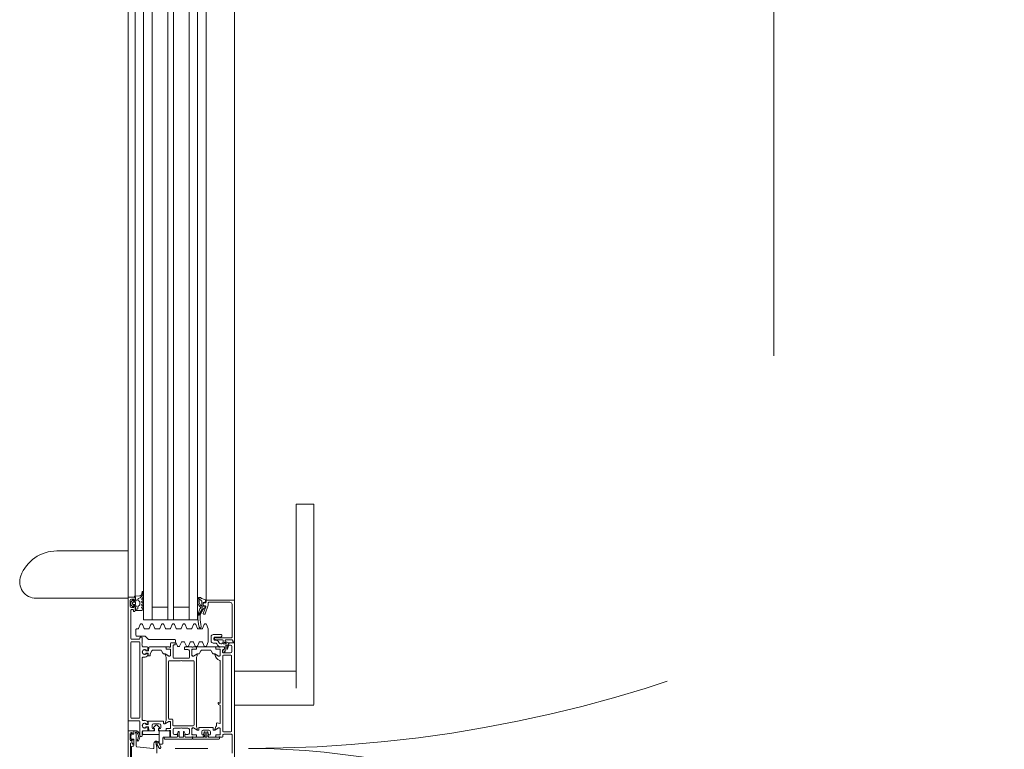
# Model space of a CAD drawing. Header units: centimetres. Extents: x -2424 to 2319, y 5 to 3760.
# Tile 93 of 117: x 521 to 591, y 2938 to 2989. Entities that reach past the tile are written whole.
import ezdxf

# ---------------------------------------------------------------- set-up
doc = ezdxf.new("R2010")
doc.units = ezdxf.units.CM
doc.linetypes.add('Dash', pattern=[60, 30, -30])
doc.linetypes.add('Oś', pattern=[222.25, 127, -31.75, 31.75, -31.75])
for name, color, linetype, lineweight in [('A-DETL-GENF', 92, 'Continuous', 9), ('A-DOOR', 31, 'Continuous', 13), ('A-DOOR-HDLN', 31, 'Continuous', 13), ('S-GRID', 1, 'Continuous', 13)]:
    doc.layers.add(name, color=color, linetype=linetype, lineweight=lineweight)

msp = doc.modelspace()

# ---------------------------------------------------------------- linework, layer by layer
at = {"layer": 'A-DETL-GENF', "color": 251, "lineweight": 9}
for p, q in [((536.377, 3034.826), (536.377, 2882.326)), ((528.877, 2883.226), (528.877, 3033.926)), ((534.377, 2951.676), (534.377, 3018.406)), ((529.377, 3013.826), (529.377, 2951.676)), ((529.977, 3013.826), (529.977, 2951.676)), ((530.577, 3013.826), (530.577, 2951.676)), ((531.677, 3013.826), (531.677, 2951.676)), ((532.077, 3013.826), (532.077, 2951.676)), ((533.177, 3013.826), (533.177, 2951.676)), ((533.777, 3013.826), (533.777, 2951.676))]:
    msp.add_line(p, q, dxfattribs=at)
at = {"layer": 'A-DOOR', "color": 251, "lineweight": 9}
for p, q in [((541.977, 2954.882), (540.727, 2954.882)), ((540.727, 2941.926), (540.727, 2954.092)), ((541.977, 2954.092), (541.977, 2941.926)), ((528.877, 2948.276), (528.877, 2953.475)), ((529.377, 2948.398), (529.377, 2953.475)), ((530.577, 2953.475), (530.577, 2946.726)), ((533.177, 2953.475), (533.177, 2946.726)), ((534.377, 2948.076), (534.377, 2953.475)), ((536.377, 2947.976), (536.377, 2953.475)), ((528.877, 2951.592), (523.861, 2951.592)), ((522.404, 2948.258), (528.877, 2948.258)), ((528.877, 2948.276), (528.877, 2939.676)), ((529.327, 2948.326), (528.927, 2948.326)), ((529.674, 2948.423), (529.367, 2948.396)), ((529.377, 2948.146), (529.377, 2948.276)), ((529.877, 2948.71), (529.853, 2948.584)), ((529.935, 2948.699), (529.948, 2948.727)), ((529.957, 2948.435), (529.957, 2948.702)), ((533.938, 2948.186), (533.808, 2948.259)), ((533.885, 2948.215), (533.885, 2947.991)), ((529.027, 2947.696), (529.027, 2948.096)), ((529.077, 2947.977), (529.077, 2947.814)), ((529.196, 2948.117), (529.091, 2948.013)), ((529.091, 2947.778), (529.196, 2947.674)), ((529.197, 2947.866), (529.197, 2947.926)), ((529.247, 2948.086), (529.247, 2948.096)), ((529.247, 2947.976), (529.357, 2947.976)), ((529.357, 2947.816), (529.247, 2947.816)), ((529.247, 2947.696), (529.247, 2947.706)), ((529.407, 2948.056), (529.277, 2948.056)), ((529.277, 2947.736), (529.407, 2947.736)), ((529.377, 2947.366), (529.377, 2947.646)), ((529.407, 2947.926), (529.407, 2947.866)), ((529.407, 2947.636), (529.407, 2947.426)), ((529.577, 2948.137), (529.577, 2948.202)), ((529.577, 2947.548), (529.577, 2947.659)), ((529.672, 2948.053), (529.602, 2948.093)), ((529.602, 2947.702), (529.672, 2947.743)), ((529.697, 2947.786), (529.697, 2948.01)), ((529.866, 2948.034), (529.927, 2948.057)), ((529.927, 2947.934), (529.866, 2947.957)), ((529.866, 2947.834), (529.927, 2947.857)), ((529.927, 2947.734), (529.866, 2947.757)), ((529.866, 2947.634), (529.927, 2947.657)), ((529.927, 2947.534), (529.866, 2947.557)), ((529.917, 2948.136), (529.877, 2948.136)), ((533.792, 2948.203), (533.792, 2947.939)), ((533.806, 2947.881), (533.897, 2947.715)), ((533.905, 2947.91), (533.97, 2947.792)), ((533.932, 2947.676), (533.986, 2947.635)), ((534.105, 2947.636), (534.105, 2947.538)), ((534.162, 2947.726), (534.162, 2947.937)), ((534.177, 2947.876), (534.177, 2947.776)), ((534.349, 2947.658), (534.18, 2947.193)), ((534.29, 2947.684), (534.188, 2947.696)), ((534.196, 2947.967), (534.285, 2947.955)), ((534.327, 2947.926), (534.227, 2947.926)), ((534.227, 2947.726), (534.302, 2947.726)), ((534.306, 2947.158), (534.524, 2947.758)), ((534.317, 2947.627), (534.317, 2947.654)), ((534.319, 2947.979), (534.346, 2948.119)), ((534.377, 2948.076), (534.377, 2947.976)), ((534.527, 2947.775), (534.527, 2947.926)), ((534.577, 2947.976), (536.057, 2947.976)), ((536.207, 2947.826), (536.207, 2945.516)), ((529.077, 2945.416), (529.077, 2947.416)), ((529.127, 2947.466), (529.207, 2947.466)), ((529.257, 2947.416), (529.257, 2947.366)), ((529.307, 2947.316), (529.327, 2947.316)), ((529.407, 2947.498), (529.527, 2947.498)), ((533.94, 2947.505), (533.798, 2947.092)), ((534.092, 2947.487), (533.84, 2947.058)), ((533.93, 2947.09), (534.074, 2947.328)), ((534.227, 2947.126), (534.259, 2947.126)), ((529.739, 2946.415), (529.62, 2946.126)), ((529.779, 2946.445), (529.855, 2946.445)), ((530.014, 2946.126), (529.895, 2946.415)), ((530.489, 2946.415), (530.37, 2946.126)), ((530.529, 2946.445), (530.605, 2946.445)), ((530.764, 2946.126), (530.645, 2946.415)), ((531.239, 2946.415), (531.12, 2946.126)), ((531.279, 2946.445), (531.355, 2946.445)), ((531.514, 2946.126), (531.395, 2946.415)), ((531.989, 2946.415), (531.87, 2946.126)), ((532.029, 2946.445), (532.105, 2946.445)), ((532.264, 2946.126), (532.145, 2946.415)), ((532.739, 2946.415), (532.62, 2946.126)), ((532.779, 2946.445), (532.855, 2946.445)), ((533.014, 2946.126), (532.895, 2946.415)), ((533.489, 2946.415), (533.37, 2946.126)), ((533.529, 2946.445), (533.605, 2946.445)), ((533.764, 2946.126), (533.645, 2946.415)), ((534.239, 2946.415), (534.12, 2946.126)), ((534.279, 2946.445), (534.355, 2946.445)), ((534.523, 2946.105), (534.395, 2946.415)), ((529.427, 2946.046), (529.427, 2945.646)), ((529.573, 2946.096), (529.477, 2946.096)), ((529.477, 2945.596), (530.035, 2945.596)), ((529.707, 2945.466), (529.707, 2945.416)), ((529.827, 2945.516), (529.757, 2945.516)), ((529.877, 2945.066), (529.877, 2945.466)), ((530.323, 2946.096), (530.06, 2946.096)), ((530.106, 2945.566), (530.297, 2945.375)), ((531.073, 2946.096), (530.81, 2946.096)), ((531.823, 2946.096), (531.56, 2946.096)), ((532.573, 2946.096), (532.31, 2946.096)), ((533.323, 2946.096), (533.06, 2946.096)), ((534.073, 2946.096), (533.81, 2946.096)), ((534.527, 2945.206), (534.527, 2946.086)), ((534.727, 2945.546), (534.727, 2945.246)), ((535.457, 2945.696), (534.877, 2945.696)), ((534.927, 2945.346), (534.927, 2945.456)), ((534.977, 2945.446), (534.977, 2945.407)), ((535.057, 2945.496), (535.027, 2945.496)), ((535.477, 2945.588), (535.477, 2945.676)), ((529.077, 2939.846), (529.077, 2945.146)), ((529.657, 2945.366), (529.127, 2945.366)), ((529.127, 2945.196), (529.657, 2945.196)), ((529.707, 2945.146), (529.707, 2939.846)), ((529.877, 2944.876), (529.877, 2944.966)), ((530.227, 2944.826), (529.927, 2944.826)), ((530.277, 2944.585), (530.277, 2944.776)), ((530.337, 2944.78), (530.318, 2944.564)), ((530.368, 2945.346), (532.177, 2945.346)), ((531.506, 2944.826), (530.387, 2944.826)), ((531.556, 2944.696), (531.556, 2944.776)), ((531.557, 2944.796), (531.557, 2944.697)), ((531.777, 2944.826), (531.587, 2944.826)), ((531.848, 2944.806), (531.805, 2944.806)), ((531.877, 2945.076), (531.877, 2944.826)), ((532.147, 2945.126), (531.927, 2945.126)), ((532.057, 2944.076), (532.057, 2944.926)), ((532.227, 2945.296), (532.227, 2945.206)), ((532.231, 2945.186), (532.359, 2944.876)), ((532.405, 2944.846), (532.468, 2944.846)), ((532.515, 2944.876), (532.634, 2945.165)), ((532.68, 2945.196), (532.82, 2945.196)), ((532.866, 2945.165), (532.986, 2944.876)), ((533.377, 2944.826), (532.907, 2944.826)), ((533.032, 2944.846), (533.095, 2944.846)), ((533.141, 2944.876), (533.261, 2945.165)), ((533.307, 2945.196), (533.447, 2945.196)), ((533.448, 2944.806), (533.405, 2944.806)), ((533.667, 2944.826), (533.477, 2944.826)), ((533.493, 2945.165), (533.612, 2944.876)), ((533.659, 2944.846), (533.722, 2944.846)), ((533.697, 2944.697), (533.697, 2944.796)), ((533.698, 2944.776), (533.698, 2944.696)), ((535.006, 2944.826), (533.748, 2944.826)), ((533.768, 2944.876), (533.887, 2945.165)), ((533.933, 2945.196), (534.073, 2945.196)), ((534.12, 2945.165), (534.239, 2944.876)), ((534.285, 2944.846), (534.348, 2944.846)), ((534.395, 2944.876), (534.523, 2945.186)), ((534.877, 2945.096), (535.026, 2945.096)), ((535.099, 2945.296), (534.977, 2945.296)), ((535.004, 2945.363), (535.066, 2945.331)), ((535.056, 2944.696), (535.056, 2944.776)), ((535.057, 2944.796), (535.057, 2944.697)), ((535.277, 2944.826), (535.087, 2944.826)), ((535.089, 2945.326), (535.537, 2945.326)), ((535.129, 2945.042), (535.187, 2944.959)), ((535.3, 2945.12), (535.222, 2945.232)), ((535.348, 2944.806), (535.305, 2944.806)), ((535.627, 2944.826), (535.377, 2944.826)), ((535.487, 2945.056), (535.423, 2945.056)), ((535.433, 2944.831), (535.662, 2944.831)), ((535.587, 2945.276), (535.587, 2945.184)), ((535.777, 2945.056), (535.587, 2945.056)), ((535.682, 2944.811), (535.682, 2944.684)), ((535.772, 2944.62), (535.772, 2944.916)), ((535.777, 2945.326), (536.207, 2945.326)), ((535.852, 2944.916), (535.852, 2944.696)), ((535.891, 2944.689), (535.96, 2944.893)), ((536.197, 2944.856), (536.197, 2944.516)), ((529.877, 2939.696), (529.877, 2944.056)), ((529.927, 2944.106), (530.077, 2944.106)), ((530.137, 2944.566), (530.137, 2944.601)), ((530.137, 2944.33), (530.137, 2944.366)), ((530.147, 2944.621), (530.147, 2944.588)), ((530.147, 2944.343), (530.147, 2944.31)), ((530.298, 2944.546), (530.157, 2944.546)), ((530.157, 2944.386), (530.282, 2944.386)), ((530.179, 2944.558), (530.258, 2944.565)), ((530.258, 2944.366), (530.179, 2944.373)), ((530.277, 2944.306), (530.277, 2944.346)), ((530.302, 2944.366), (530.302, 2944.216)), ((530.322, 2944.196), (530.412, 2944.196)), ((530.645, 2944.606), (531.152, 2944.606)), ((531.239, 2944.556), (531.337, 2944.386)), ((531.424, 2944.336), (531.468, 2944.336)), ((531.493, 2944.329), (531.726, 2944.195)), ((531.557, 2944.106), (531.557, 2939.646)), ((531.826, 2944.666), (531.586, 2944.666)), ((531.587, 2944.667), (531.857, 2944.667)), ((531.876, 2944.281), (531.876, 2944.616)), ((531.877, 2944.647), (531.877, 2944.226)), ((533.197, 2944.546), (533.197, 2944.076)), ((533.377, 2944.226), (533.377, 2944.647)), ((533.378, 2944.616), (533.378, 2944.281)), ((533.397, 2944.667), (533.667, 2944.667)), ((533.668, 2944.666), (533.428, 2944.666)), ((533.528, 2944.195), (533.76, 2944.329)), ((533.697, 2939.196), (533.697, 2944.106)), ((533.785, 2944.336), (533.83, 2944.336)), ((533.917, 2944.386), (534.015, 2944.556)), ((534.101, 2944.606), (534.652, 2944.606)), ((534.739, 2944.556), (534.837, 2944.386)), ((534.924, 2944.336), (534.968, 2944.336)), ((534.993, 2944.329), (535.226, 2944.195)), ((535.326, 2944.666), (535.086, 2944.666)), ((535.087, 2944.667), (535.357, 2944.667)), ((535.376, 2944.281), (535.376, 2944.616)), ((535.377, 2944.647), (535.377, 2944.226)), ((535.537, 2944.466), (535.537, 2944.576)), ((535.547, 2938.896), (535.547, 2944.196)), ((536.097, 2944.416), (535.587, 2944.416)), ((535.597, 2944.246), (536.127, 2944.246)), ((535.635, 2944.642), (535.651, 2944.476)), ((535.662, 2944.664), (535.655, 2944.664)), ((535.688, 2944.467), (535.765, 2944.594)), ((536.177, 2944.196), (536.177, 2938.896)), ((531.727, 2939.796), (531.727, 2943.806)), ((531.777, 2943.856), (532.577, 2943.856)), ((533.147, 2944.026), (532.107, 2944.026)), ((532.677, 2943.856), (533.477, 2943.856)), ((533.527, 2943.806), (533.527, 2939.326)), ((535.377, 2943.826), (535.377, 2940.896)), ((540.727, 2943.124), (536.377, 2943.124)), ((541.977, 2941.926), (541.977, 2940.768)), ((535.227, 2940.881), (535.227, 2940.846)), ((535.347, 2940.726), (535.357, 2940.726)), ((535.377, 2940.706), (535.377, 2939.462)), ((536.377, 2940.727), (540.727, 2940.727)), ((540.727, 2940.727), (541.977, 2940.727)), ((528.927, 2939.626), (529.657, 2939.626)), ((529.657, 2939.796), (529.127, 2939.796)), ((529.707, 2939.576), (529.707, 2938.576)), ((530.077, 2939.646), (529.927, 2939.646)), ((530.137, 2939.421), (530.137, 2939.386)), ((530.147, 2939.441), (530.147, 2939.408)), ((530.157, 2939.366), (530.282, 2939.366)), ((530.298, 2939.206), (530.157, 2939.206)), ((530.179, 2939.378), (530.258, 2939.385)), ((530.258, 2939.186), (530.179, 2939.193)), ((530.277, 2939.405), (530.277, 2939.446)), ((530.302, 2939.386), (530.302, 2939.586)), ((530.322, 2939.606), (531.362, 2939.606)), ((530.582, 2939.306), (530.582, 2939.126)), ((531.082, 2939.406), (530.682, 2939.406)), ((531.182, 2939.126), (531.182, 2939.306)), ((531.382, 2939.586), (531.382, 2939.436)), ((531.402, 2939.416), (531.468, 2939.416)), ((531.493, 2939.422), (531.726, 2939.557)), ((531.977, 2939.746), (531.777, 2939.746)), ((531.876, 2939.47), (531.876, 2939.136)), ((531.877, 2939.526), (531.877, 2939.105)), ((532.027, 2939.326), (532.027, 2939.696)), ((533.477, 2939.276), (532.077, 2939.276)), ((535.117, 2939.44), (535.117, 2939.276)), ((535.341, 2939.433), (535.152, 2939.469)), ((528.877, 2927.076), (528.877, 2938.876)), ((528.927, 2938.926), (529.227, 2938.926)), ((529.027, 2938.696), (529.027, 2938.296)), ((529.157, 2938.696), (529.157, 2938.746)), ((529.277, 2938.876), (529.277, 2938.746)), ((529.507, 2938.926), (529.327, 2938.926)), ((529.457, 2937.829), (529.457, 2938.668)), ((529.757, 2938.526), (529.827, 2938.526)), ((529.877, 2938.576), (529.877, 2938.876)), ((529.927, 2938.926), (530.227, 2938.926)), ((530.137, 2939.186), (530.137, 2939.15)), ((530.147, 2939.163), (530.147, 2939.13)), ((530.277, 2938.976), (530.277, 2939.166)), ((530.34, 2938.944), (530.318, 2939.187)), ((530.622, 2938.926), (530.36, 2938.926)), ((530.632, 2939.076), (530.707, 2939.076)), ((530.731, 2939.044), (530.719, 2939)), ((531.045, 2939), (531.033, 2939.044)), ((531.057, 2939.076), (531.132, 2939.076)), ((531.506, 2938.926), (531.141, 2938.926)), ((531.556, 2939.056), (531.556, 2938.976)), ((531.557, 2939.055), (531.557, 2938.956)), ((531.826, 2939.086), (531.586, 2939.086)), ((531.857, 2939.085), (531.587, 2939.085)), ((531.587, 2938.926), (531.777, 2938.926)), ((531.805, 2938.946), (531.848, 2938.946)), ((531.877, 2938.926), (531.877, 2938.526)), ((532.057, 2938.756), (532.057, 2939.006)), ((532.157, 2939.106), (532.577, 2939.106)), ((532.351, 2938.706), (532.417, 2938.848)), ((532.377, 2938.516), (532.377, 2938.666)), ((532.444, 2938.866), (532.447, 2938.866)), ((532.477, 2938.836), (532.477, 2938.496)), ((532.677, 2939.106), (533.097, 2939.106)), ((532.777, 2938.496), (532.777, 2938.836)), ((532.807, 2938.866), (532.809, 2938.866)), ((532.837, 2938.848), (532.903, 2938.706)), ((532.877, 2938.666), (532.877, 2938.516)), ((533.197, 2939.006), (533.197, 2938.756)), ((533.377, 2938.655), (533.377, 2939.076)), ((533.378, 2938.686), (533.378, 2939.02)), ((533.667, 2938.635), (533.397, 2938.635)), ((533.668, 2938.636), (533.428, 2938.636)), ((533.528, 2939.107), (533.76, 2938.972)), ((533.697, 2938.506), (533.697, 2938.605)), ((533.698, 2938.526), (533.698, 2938.606)), ((533.785, 2938.966), (533.857, 2938.966)), ((533.877, 2938.986), (533.877, 2939.136)), ((533.897, 2939.156), (534.857, 2939.156)), ((534.077, 2938.856), (534.077, 2938.676)), ((534.127, 2938.626), (534.202, 2938.626)), ((534.577, 2938.956), (534.177, 2938.956)), ((534.205, 2938.652), (534.25, 2938.819)), ((534.226, 2938.594), (534.214, 2938.55)), ((534.279, 2938.841), (534.292, 2938.841)), ((534.322, 2938.811), (534.322, 2938.496)), ((534.432, 2938.496), (534.432, 2938.811)), ((534.462, 2938.841), (534.476, 2938.841)), ((534.505, 2938.819), (534.55, 2938.652)), ((534.54, 2938.55), (534.528, 2938.594)), ((534.552, 2938.626), (534.627, 2938.626)), ((534.677, 2938.676), (534.677, 2938.856)), ((534.877, 2939.136), (534.877, 2938.986)), ((534.897, 2938.966), (534.968, 2938.966)), ((534.993, 2938.972), (535.226, 2939.107)), ((535.056, 2938.606), (535.056, 2938.526)), ((535.057, 2938.605), (535.057, 2938.506)), ((535.326, 2938.636), (535.086, 2938.636)), ((535.357, 2938.635), (535.087, 2938.635)), ((535.376, 2939.02), (535.376, 2938.686)), ((535.377, 2939.076), (535.377, 2938.655)), ((535.567, 2938.526), (535.567, 2938.626)), ((536.127, 2938.846), (535.597, 2938.846)), ((535.617, 2938.676), (536.157, 2938.676)), ((536.207, 2938.626), (536.207, 2937.336)), ((529.047, 2938.016), (529.047, 2936.726)), ((529.157, 2938.246), (529.157, 2938.296)), ((529.227, 2937.826), (529.182, 2937.826)), ((529.277, 2938.246), (529.277, 2938.036)), ((530.694, 2938.004), (530.701, 2937.71)), ((530.9, 2938.112), (530.915, 2938.101)), ((530.931, 2938.067), (530.925, 2937.957)), ((530.933, 2937.926), (531.103, 2937.675)), ((531.179, 2937.79), (531.025, 2938.104)), ((533.367, 2938.326), (531.477, 2938.326)), ((531.927, 2938.476), (532.317, 2938.476)), ((532.507, 2938.466), (532.747, 2938.466)), ((532.937, 2938.476), (533.377, 2938.476)), ((533.405, 2938.496), (533.448, 2938.496)), ((533.477, 2938.476), (533.667, 2938.476)), ((535.277, 2938.326), (533.477, 2938.326)), ((534.117, 2938.476), (533.748, 2938.476)), ((534.352, 2938.466), (534.402, 2938.466)), ((535.006, 2938.476), (534.636, 2938.476)), ((535.087, 2938.476), (535.277, 2938.476)), ((535.305, 2938.496), (535.348, 2938.496)), ((535.377, 2938.476), (535.517, 2938.476)), ((529.132, 2937.776), (529.132, 2936.926)), ((530.646, 2937.659), (529.502, 2937.779)), ((531.154, 2937.678), (531.176, 2937.72)), ((532.204, 2937.676), (534.503, 2937.676))]:
    msp.add_line(p, q, dxfattribs=at)
at = {"layer": 'A-DOOR', "color": 251, "lineweight": 9, "flags": 128}
for points in [[(540.727, 2954.092), (540.727, 2954.246), (540.727, 2954.394), (540.727, 2954.531), (540.727, 2954.651), (540.727, 2954.749), (540.727, 2954.822), (540.727, 2954.867), (540.727, 2954.882), (540.727, 2954.867)], [(541.977, 2954.867), (541.977, 2954.882), (541.977, 2954.867), (541.977, 2954.822), (541.977, 2954.749), (541.977, 2954.651), (541.977, 2954.531), (541.977, 2954.394), (541.977, 2954.246), (541.977, 2954.092)], [(533.777, 2953.475), (533.777, 2946.726), (529.977, 2946.726), (529.977, 2953.475)], [(530.577, 2947.626), (531.677, 2947.626), (531.677, 2946.726), (531.677, 2953.475)], [(533.177, 2947.626), (532.077, 2947.626), (532.077, 2946.726), (532.077, 2953.475)], [(529.327, 2948.356), (529.407, 2948.356), (529.407, 2948.156)], [(529.127, 2948.196), (529.277, 2948.196), (529.277, 2948.096), (529.327, 2948.096)], [(529.327, 2947.696), (529.277, 2947.696), (529.277, 2947.596), (529.127, 2947.596)], [(534.018, 2947.736), (534.08, 2947.699), (534.08, 2948.035)], [(536.257, 2945.276), (536.257, 2945.176), (536.377, 2945.176), (536.377, 2948.126), (534.427, 2948.126)], [(529.437, 2947.396), (529.837, 2947.396), (529.937, 2947.461)], [(534.977, 2945.506), (535.227, 2945.506), (535.435, 2945.539)], [(536.157, 2945.466), (535.077, 2945.466), (535.077, 2945.476)], [(532.107, 2944.976), (532.197, 2944.976), (532.197, 2945.076)], [(532.857, 2944.776), (532.857, 2944.646), (533.097, 2944.646)], [(535.598, 2945.166), (535.672, 2945.128), (535.727, 2945.126), (535.727, 2945.276)], [(535.637, 2944.676), (535.677, 2944.676), (535.677, 2944.776)], [(535.983, 2945.113), (535.797, 2945.196), (535.797, 2945.076)], [(536.377, 2936.476), (536.377, 2945.126), (536.037, 2945.126), (535.927, 2945.016), (535.927, 2944.956), (536.097, 2944.956)], [(535.927, 2944.961), (535.927, 2945.026), (535.988, 2945.08)], [(530.432, 2944.216), (530.432, 2944.33), (530.559, 2944.556)], [(531.827, 2944.176), (531.757, 2944.176), (531.517, 2944.314)], [(533.736, 2944.314), (533.497, 2944.176), (533.427, 2944.176)], [(535.327, 2944.176), (535.257, 2944.176), (535.017, 2944.314)], [(535.357, 2940.876), (535.295, 2940.876), (535.268, 2940.895), (535.247, 2940.901)], [(531.517, 2939.437), (531.757, 2939.576), (531.827, 2939.576)], [(529.227, 2938.696), (529.177, 2938.696), (529.177, 2938.796), (529.127, 2938.796)], [(529.277, 2938.876), (529.277, 2938.676), (529.177, 2938.676)], [(532.367, 2938.526), (532.367, 2938.656), (532.157, 2938.656)], [(533.097, 2938.656), (532.887, 2938.656), (532.887, 2938.526)], [(533.427, 2939.126), (533.497, 2939.126), (533.736, 2938.987)], [(534.237, 2938.496), (534.237, 2938.626), (534.221, 2938.627), (534.237, 2938.626)], [(534.517, 2938.626), (534.534, 2938.627), (534.527, 2938.626), (534.517, 2938.496)], [(535.017, 2938.987), (535.257, 2939.126), (535.327, 2939.126)], [(529.227, 2937.986), (529.197, 2937.986), (529.197, 2938.066), (529.097, 2938.066)], [(529.127, 2938.196), (529.177, 2938.196), (529.177, 2938.296), (529.227, 2938.296)], [(529.177, 2938.316), (529.277, 2938.316), (529.277, 2937.876)], [(531.427, 2938.376), (531.427, 2938.466), (532.327, 2938.466)], [(532.927, 2938.466), (533.417, 2938.466), (533.417, 2938.376)], [(533.427, 2938.376), (533.427, 2938.466), (534.207, 2938.466)], [(534.547, 2938.466), (535.327, 2938.466), (535.327, 2938.376)]]:
    msp.add_lwpolyline(points, dxfattribs=at)
for points in [[(530.805, 2939.292), (530.677, 2939.14)], [(531.086, 2939.14), (530.958, 2939.292)], [(529.897, 2938.866), (529.897, 2938.706)], [(530.693, 2939.091), (530.752, 2939.076), (530.752, 2938.916), (529.947, 2938.916), (530.752, 2938.916), (530.752, 2939.076)], [(529.947, 2938.656), (531.047, 2938.656)], [(531.077, 2938.646), (531.077, 2938.916), (531.012, 2938.916), (531.012, 2939.076), (531.071, 2939.091), (531.012, 2939.076), (531.012, 2938.916), (531.077, 2938.916)], [(531.077, 2938.026), (531.077, 2938.916), (531.777, 2938.916), (531.077, 2938.916)], [(531.827, 2938.866), (531.827, 2938.526)], [(531.287, 2937.976), (531.127, 2937.976)], [(531.337, 2938.426), (531.337, 2938.026)], [(531.777, 2938.476), (531.387, 2938.476)]]:
    msp.add_lwpolyline(points, close=True, dxfattribs=at)
at = {"layer": 'A-DOOR', "color": 251, "lineweight": 9}
for centre, radius, start, end in [((523.861, 2948.874), 2.718, 90, 159.4572), ((522.404, 2949.42), 1.162, 159.4572, 270), ((522.404, 2949.42), 1.162, 242.3643, 270), ((528.927, 2948.276), 0.05, 90, 180), ((529.367, 2948.356), 0.04, 90.00064, 179.99992), ((529.327, 2948.276), 0.05, 0, 90), ((529.627, 2948.202), 0.05, 102.12661, 180), ((529.532, 2948.622), 0.381, 282.65989, 358.10052), ((529.657, 2948.622), 0.2, 275.00821, 348.9975), ((529.657, 2948.435), 0.3, 310.31982, 0.00133), ((529.917, 2948.702), 0.04, 359.91911, 168.98944), ((530.255, 2948.576), 0.343, 158.94633, 174.39887), ((533.912, 2948.199), 0.12, 55.94898, 178.00766), ((534.511, 2949.086), 0.95, 235.94898, 258.57319), ((529.127, 2948.096), 0.1, 90, 180), ((529.127, 2947.696), 0.1, 180, 270), ((529.127, 2947.977), 0.05, 134.97984, 180), ((529.127, 2947.814), 0.05, 180, 225.0277), ((529.217, 2948.096), 0.03, 0.00548, 134.99659), ((529.217, 2947.696), 0.03, 224.99807, 0.00005), ((529.247, 2947.926), 0.05, 89.99786, 180.00214), ((529.247, 2947.866), 0.05, 179.99786, 270.00214), ((529.277, 2948.086), 0.03, 180, 270), ((529.277, 2947.706), 0.03, 90, 180), ((529.327, 2948.146), 0.05, 270, 0), ((529.327, 2947.646), 0.05, 0, 90), ((529.357, 2947.926), 0.05, 359.99888, 90.00112), ((529.357, 2947.866), 0.05, 269.99888, 0.00112), ((529.407, 2948.106), 0.05, 270, 90), ((529.407, 2947.686), 0.05, 270.00064, 90.00064), ((529.527, 2947.548), 0.05, 270, 0), ((529.627, 2948.137), 0.05, 180, 240), ((529.627, 2947.659), 0.05, 120, 180), ((529.647, 2948.01), 0.05, 0, 60), ((529.647, 2947.786), 0.05, 300, 0), ((529.877, 2948.176), 0.04, 130.32079, 270), ((529.877, 2947.996), 0.04, 105.00018, 254.99982), ((529.877, 2947.796), 0.04, 105.00017, 254.99983), ((529.877, 2947.596), 0.04, 105.00018, 254.99982), ((529.917, 2948.096), 0.04, 284.99972, 90.00022), ((529.917, 2947.896), 0.04, 284.99956, 75.00044), ((529.917, 2947.696), 0.04, 284.99956, 75.00044), ((529.917, 2947.496), 0.04, 299.99967, 75.00053), ((533.912, 2947.939), 0.12, 179.99611, 208.63337), ((534.055, 2947.991), 0.17, 179.92719, 208.53659), ((534.003, 2947.772), 0.12, 208.63337, 233.63337), ((533.918, 2948.151), 0.04, 44.96394, 60.3746), ((534.016, 2947.479), 0.08, 116.95563, 160.98988), ((535.174, 2949.463), 1.777, 226.27343, 230.86446), ((534.119, 2947.873), 0.17, 208.53659, 233.53659), ((533.957, 2947.595), 0.05, 296.95563, 53.63337), ((535.058, 2946.734), 1.15, 130.84823, 152.83026), ((534.02, 2948.035), 0.06, 0, 56.69787), ((534.029, 2947.642), 0.0764, 355.73555, 60.06708), ((534.005, 2947.538), 0.1, 329.61644, 0), ((534.192, 2947.937), 0.03, 82.79232, 180), ((534.192, 2947.726), 0.03, 180, 262.94356), ((534.227, 2947.876), 0.05, 90, 180), ((534.227, 2947.776), 0.05, 180, 270), ((534.29, 2947.985), 0.03, 261.88201, 349.00591), ((534.287, 2947.654), 0.03, 0, 82.94356), ((534.302, 2947.676), 0.05, 340, 90), ((534.287, 2947.627), 0.03, 310.84823, 0), ((534.317, 2948.125), 0.03, 347.64351, 78.57319), ((534.327, 2947.976), 0.05, 270, 0), ((534.427, 2948.076), 0.05, 90, 180), ((534.477, 2947.775), 0.05, 340, 0), ((534.577, 2947.926), 0.05, 90, 180), ((536.057, 2947.826), 0.15, 0, 90), ((529.127, 2947.416), 0.05, 90, 180), ((529.207, 2947.416), 0.05, 0, 90), ((529.307, 2947.366), 0.05, 180, 270), ((529.327, 2947.366), 0.05, 270, 0), ((529.437, 2947.426), 0.03, 180, 270), ((536.786, 2946.958), 2.994, 177.88171, 194.22771), ((533.873, 2947.066), 0.08, 160.98988, 177.88943), ((533.866, 2947.129), 0.075, 249.98506, 328.8937), ((534.752, 2946.904), 0.8, 153.61388, 181.52864), ((536.785, 2946.958), 2.834, 181.52226, 194.21438), ((534.227, 2947.176), 0.05, 160, 270), ((534.259, 2947.176), 0.05, 270, 340), ((529.785, 2946.396), 0.05, 97.14524, 157.5), ((529.848, 2946.396), 0.05, 22.5, 82.85476), ((530.535, 2946.396), 0.05, 97.14524, 157.5), ((530.598, 2946.396), 0.05, 22.5, 82.85476), ((531.285, 2946.396), 0.05, 97.14524, 157.5), ((531.348, 2946.396), 0.05, 22.5, 82.85476), ((532.035, 2946.396), 0.05, 97.14524, 157.5), ((532.098, 2946.396), 0.05, 22.5, 82.85476), ((532.785, 2946.396), 0.05, 97.14524, 157.5), ((532.848, 2946.396), 0.05, 22.5, 82.85476), ((533.535, 2946.396), 0.05, 97.14524, 157.5), ((533.598, 2946.396), 0.05, 22.5, 82.85476), ((533.961, 2946.241), 0.08, 193.47035, 15.30097), ((534.285, 2946.396), 0.05, 97.14524, 157.5), ((534.348, 2946.396), 0.05, 22.5, 82.85476), ((529.477, 2946.046), 0.05, 90, 180), ((529.477, 2945.646), 0.05, 180, 270), ((529.573, 2946.146), 0.05, 270, 337.5), ((529.757, 2945.466), 0.05, 90, 180), ((529.827, 2945.466), 0.05, 0, 90), ((530.06, 2946.146), 0.05, 202.5, 270), ((530.035, 2945.496), 0.1, 45, 90), ((530.323, 2946.146), 0.05, 270, 337.5), ((530.81, 2946.146), 0.05, 202.5, 270), ((531.073, 2946.146), 0.05, 270, 337.5), ((531.56, 2946.146), 0.05, 202.5, 270), ((531.823, 2946.146), 0.05, 270, 337.5), ((532.31, 2946.146), 0.05, 202.5, 270), ((532.573, 2946.146), 0.05, 270, 337.5), ((533.06, 2946.146), 0.05, 202.5, 270), ((533.323, 2946.146), 0.05, 270, 337.5), ((533.81, 2946.146), 0.05, 202.5, 270), ((534.073, 2946.146), 0.05, 270, 337.5), ((534.477, 2946.086), 0.05, 0, 22.5), ((534.877, 2945.546), 0.15, 90, 180), ((534.977, 2945.456), 0.05, 90, 180), ((535.027, 2945.446), 0.05, 90, 180), ((535.057, 2945.476), 0.02, 0, 90), ((535.427, 2945.588), 0.05, 279.09028, 0), ((535.457, 2945.676), 0.02, 0, 90), ((536.157, 2945.516), 0.05, 270, 0), ((529.127, 2945.416), 0.05, 180, 270), ((529.127, 2945.146), 0.05, 90, 180), ((529.657, 2945.416), 0.05, 270, 0), ((529.657, 2945.146), 0.05, 0, 90), ((529.929, 2945.016), 0.0725, 136.39718, 223.60282), ((529.927, 2944.876), 0.05, 180, 270), ((530.227, 2944.776), 0.05, 0, 90), ((530.368, 2945.446), 0.1, 225, 270), ((530.387, 2944.776), 0.05, 90, 175), ((531.506, 2944.776), 0.05, 0, 90), ((531.587, 2944.796), 0.03, 90, 180), ((531.805, 2944.836), 0.03, 199.47122, 270), ((531.848, 2944.836), 0.03, 270, 340.52878), ((531.927, 2945.076), 0.05, 90, 180), ((532.107, 2944.926), 0.05, 90, 180), ((532.147, 2945.076), 0.05, 0, 90), ((532.177, 2945.296), 0.05, 0, 90), ((532.277, 2945.206), 0.05, 180, 202.5), ((532.405, 2944.896), 0.05, 202.5, 270), ((532.468, 2944.896), 0.05, 270, 337.5), ((532.68, 2945.146), 0.05, 90, 157.5), ((532.82, 2945.146), 0.05, 22.5, 90), ((532.907, 2944.776), 0.05, 90, 180), ((533.032, 2944.896), 0.05, 202.5, 270), ((533.095, 2944.896), 0.05, 270, 337.5), ((533.307, 2945.146), 0.05, 90, 157.5), ((533.405, 2944.836), 0.03, 199.47122, 270), ((533.447, 2945.146), 0.05, 22.5, 90), ((533.448, 2944.836), 0.03, 270, 340.52878), ((533.659, 2944.896), 0.05, 202.5, 270), ((533.667, 2944.796), 0.03, 0, 90), ((533.748, 2944.776), 0.05, 90, 180), ((533.722, 2944.896), 0.05, 270, 337.5), ((533.933, 2945.146), 0.05, 90, 157.5), ((534.073, 2945.146), 0.05, 22.5, 90), ((534.285, 2944.896), 0.05, 202.5, 270), ((534.348, 2944.896), 0.05, 270, 337.5), ((534.477, 2945.206), 0.05, 337.5, 0), ((534.877, 2945.246), 0.15, 180, 270), ((534.977, 2945.346), 0.05, 180, 270), ((535.027, 2945.407), 0.05, 180, 243), ((535.006, 2944.776), 0.05, 0, 90), ((535.026, 2944.971), 0.125, 35, 90), ((535.087, 2944.796), 0.03, 90, 180), ((535.089, 2945.376), 0.05, 243, 270), ((535.099, 2945.146), 0.15, 35, 90), ((535.433, 2945.131), 0.3, 215, 270), ((535.305, 2944.836), 0.03, 199.47122, 270), ((535.423, 2945.206), 0.15, 215, 270), ((535.348, 2944.836), 0.03, 270, 340.52878), ((535.537, 2945.056), 0.05, 0, 180), ((535.537, 2945.276), 0.05, 0, 90), ((535.607, 2945.184), 0.02, 180, 243), ((535.627, 2944.776), 0.05, 0, 90), ((535.662, 2944.811), 0.02, 0, 90), ((535.682, 2945.146), 0.02, 243, 270), ((535.777, 2945.276), 0.05, 90, 180), ((535.812, 2944.916), 0.04, 0, 180), ((535.777, 2945.076), 0.02, 270, 0), ((535.947, 2944.961), 0.02, 180, 246.18264), ((535.923, 2944.906), 0.04, 341.09542, 66.18264), ((535.975, 2945.095), 0.02, 311.42367, 66.16126), ((536.097, 2944.856), 0.1, 0, 90), ((536.207, 2945.276), 0.05, 0, 90), ((530.057, 2944.466), 0.18, 60, 300), ((529.927, 2944.056), 0.05, 90, 180), ((530.052, 2944.466), 0.16, 57.91005, 302.08995), ((530.077, 2944.306), 0.2, 270, 0), ((530.157, 2944.566), 0.02, 180, 270), ((530.157, 2944.366), 0.02, 90, 180), ((530.177, 2944.588), 0.03, 180, 275), ((530.177, 2944.343), 0.03, 85, 180), ((530.257, 2944.585), 0.02, 275, 0), ((530.257, 2944.346), 0.02, 0, 85), ((530.282, 2944.366), 0.02, 0, 90), ((530.298, 2944.566), 0.02, 270, 355), ((530.322, 2944.216), 0.02, 180, 270), ((530.412, 2944.216), 0.02, 270, 0), ((530.452, 2944.33), 0.02, 150, 180), ((530.645, 2944.506), 0.1, 90, 150), ((531.152, 2944.506), 0.1, 30, 90), ((531.424, 2944.436), 0.1, 210, 270), ((531.468, 2944.286), 0.05, 60, 90), ((531.511, 2944.302), 0.0138, 60, 185.32859), ((531.995, 2944.347), 0.5, 185.32859, 208.86046), ((531.586, 2944.696), 0.03, 180, 270), ((531.587, 2944.697), 0.03, 180, 270), ((531.776, 2944.281), 0.1, 240, 0), ((531.826, 2944.616), 0.05, 0, 90), ((531.827, 2944.226), 0.05, 270, 0), ((531.857, 2944.647), 0.02, 0, 90), ((532.107, 2944.076), 0.05, 180, 270), ((533.097, 2944.546), 0.1, 0, 90), ((533.147, 2944.076), 0.05, 270, 0), ((533.397, 2944.647), 0.02, 90, 180), ((533.427, 2944.226), 0.05, 180, 270), ((533.428, 2944.616), 0.05, 90, 180), ((533.478, 2944.281), 0.1, 180, 300), ((533.667, 2944.697), 0.03, 270, 0), ((533.668, 2944.696), 0.03, 270, 0), ((533.259, 2944.347), 0.5, 331.13954, 354.67141), ((533.743, 2944.302), 0.0138, 354.67141, 120), ((533.785, 2944.286), 0.05, 90, 120), ((533.83, 2944.436), 0.1, 270, 330), ((534.101, 2944.506), 0.1, 90, 150), ((534.652, 2944.506), 0.1, 30, 90), ((534.924, 2944.436), 0.1, 210, 270), ((534.968, 2944.286), 0.05, 60, 90), ((535.011, 2944.302), 0.0138, 60, 185.62258), ((535.494, 2944.349), 0.5, 185.62258, 252.25158), ((535.086, 2944.696), 0.03, 180, 270), ((535.087, 2944.697), 0.03, 180, 270), ((535.276, 2944.281), 0.1, 240, 0), ((535.326, 2944.616), 0.05, 0, 90), ((535.327, 2944.226), 0.05, 270, 0), ((535.357, 2944.647), 0.02, 0, 90), ((535.637, 2944.576), 0.1, 90, 180), ((535.587, 2944.466), 0.05, 180, 270), ((535.597, 2944.196), 0.05, 90, 180), ((535.655, 2944.644), 0.02, 90, 185.5), ((535.671, 2944.478), 0.02, 185.5, 328.81503), ((535.662, 2944.684), 0.02, 270, 0), ((535.722, 2944.62), 0.05, 328.81503, 0), ((535.872, 2944.696), 0.02, 180, 341.09542), ((536.097, 2944.516), 0.1, 270, 0), ((536.127, 2944.196), 0.05, 0, 90), ((531.777, 2943.806), 0.05, 90, 180), ((532.627, 2943.803), 0.0725, 46.39718, 133.60282), ((533.477, 2943.806), 0.05, 0, 90), ((535.327, 2943.826), 0.05, 0, 72.25158), ((535.247, 2940.881), 0.02, 90, 180), ((535.347, 2940.846), 0.12, 180, 270), ((535.253, 2940.881), 0.02, 45, 90), ((535.295, 2940.896), 0.02, 225, 270), ((535.357, 2940.896), 0.02, 270, 0), ((535.357, 2940.706), 0.02, 0, 90), ((528.927, 2939.676), 0.05, 180, 270), ((529.127, 2939.846), 0.05, 180, 270), ((529.657, 2939.846), 0.05, 270, 0), ((529.657, 2939.576), 0.05, 0, 90), ((529.927, 2939.696), 0.05, 180, 270), ((530.057, 2939.286), 0.18, 60, 300), ((530.052, 2939.286), 0.16, 57.91535, 302.08465), ((530.077, 2939.446), 0.2, 0, 90), ((530.157, 2939.386), 0.02, 180, 270), ((530.157, 2939.186), 0.02, 90, 180), ((530.177, 2939.408), 0.03, 180, 275), ((530.177, 2939.163), 0.03, 85, 180), ((530.257, 2939.405), 0.02, 275, 0), ((530.282, 2939.386), 0.02, 270, 0), ((530.298, 2939.186), 0.02, 5, 90), ((530.322, 2939.586), 0.02, 90, 180), ((530.682, 2939.306), 0.1, 90, 180), ((530.882, 2939.228), 0.1, 40, 140), ((530.882, 2939.228), 0.1, 40, 140), ((531.082, 2939.306), 0.1, 0, 90), ((531.362, 2939.586), 0.02, 0, 90), ((531.402, 2939.436), 0.02, 180, 270), ((531.468, 2939.466), 0.05, 270, 300), ((531.995, 2939.404), 0.5, 151.13954, 174.67141), ((531.511, 2939.449), 0.0138, 174.67141, 300), ((531.776, 2939.47), 0.1, 0, 120), ((531.777, 2939.796), 0.05, 180, 270), ((531.827, 2939.526), 0.05, 0, 90), ((531.977, 2939.696), 0.05, 0, 90), ((532.077, 2939.326), 0.05, 180, 270), ((533.477, 2939.326), 0.05, 270, 0), ((533.259, 2938.954), 0.5, 5.32859, 28.86046), ((535.494, 2938.947), 0.5, 138.97478, 173.85932), ((535.147, 2939.44), 0.03, 79, 180), ((535.347, 2939.462), 0.03, 259, 0), ((528.927, 2938.876), 0.05, 90, 180), ((529.127, 2938.696), 0.1, 90, 180), ((529.898, 2938.496), 0.821, 161.81945, 198.18055), ((529.137, 2938.746), 0.02, 0, 161.81945), ((529.177, 2938.696), 0.02, 180, 270), ((529.227, 2938.876), 0.05, 0, 90), ((529.227, 2938.746), 0.05, 270, 0), ((529.327, 2938.876), 0.05, 90, 180), ((529.462, 2938.776), 0.05, 108.03579, 225.573), ((529.357, 2938.668), 0.1, 0, 45.573), ((529.457, 2938.791), 0.0341, 44.9859, 108.03579), ((529.177, 2938.511), 0.43, 326.43999, 44.9859), ((529.177, 2938.511), 0.53, 326.43999, 51.49462), ((529.757, 2938.576), 0.05, 180, 270), ((529.827, 2938.576), 0.05, 270, 0), ((529.927, 2938.876), 0.05, 90, 180), ((529.947, 2938.866), 0.05, 90, 180), ((529.947, 2938.866), 0.05, 90, 180), ((529.947, 2938.706), 0.05, 180, 270), ((529.947, 2938.706), 0.05, 180, 270), ((530.227, 2938.976), 0.05, 270, 0), ((530.257, 2939.166), 0.02, 0, 85), ((530.36, 2938.946), 0.02, 185, 270), ((530.632, 2939.126), 0.05, 180, 270), ((530.622, 2939.026), 0.1, 270, 345), ((530.7, 2939.12), 0.03, 140, 255), ((530.7, 2939.12), 0.03, 140, 255), ((530.707, 2939.051), 0.025, 345, 90), ((531.057, 2939.051), 0.025, 90, 195), ((531.141, 2939.026), 0.1, 195, 270), ((531.047, 2938.606), 0.05, 53.1301, 90), ((531.047, 2938.606), 0.05, 53.1301, 90), ((531.063, 2939.12), 0.03, 285, 40), ((531.063, 2939.12), 0.03, 285, 40), ((531.132, 2939.126), 0.05, 270, 0), ((531.506, 2938.976), 0.05, 270, 0), ((531.586, 2939.056), 0.03, 90, 180), ((531.587, 2939.055), 0.03, 90, 180), ((531.587, 2938.956), 0.03, 180, 270), ((531.805, 2938.916), 0.03, 90, 160.52878), ((531.777, 2938.866), 0.05, 0, 90), ((531.777, 2938.866), 0.05, 0, 90), ((531.777, 2938.526), 0.05, 270, 0), ((531.777, 2938.526), 0.05, 270, 0), ((531.826, 2939.136), 0.05, 270, 0), ((531.848, 2938.916), 0.03, 19.47122, 90), ((531.857, 2939.105), 0.02, 270, 0), ((531.927, 2938.526), 0.05, 180, 270), ((532.157, 2939.006), 0.1, 90, 180), ((532.157, 2938.756), 0.1, 180, 270), ((532.317, 2938.526), 0.05, 270, 0), ((532.327, 2938.516), 0.05, 270, 0), ((532.378, 2938.693), 0.03, 155, 248.28824), ((532.444, 2938.836), 0.03, 90, 155), ((532.447, 2938.836), 0.03, 0, 90), ((532.627, 2939.053), 0.0725, 46.39718, 133.60282), ((532.807, 2938.836), 0.03, 90, 180), ((532.809, 2938.836), 0.03, 25, 90), ((532.927, 2938.516), 0.05, 180, 270), ((532.876, 2938.693), 0.03, 291.71176, 25), ((532.937, 2938.526), 0.05, 180, 270), ((533.097, 2939.006), 0.1, 0, 90), ((533.097, 2938.756), 0.1, 270, 0), ((533.427, 2939.076), 0.05, 90, 180), ((533.397, 2938.655), 0.02, 180, 270), ((533.478, 2939.02), 0.1, 60, 180), ((533.428, 2938.686), 0.05, 180, 270), ((533.667, 2938.605), 0.03, 0, 90), ((533.667, 2938.506), 0.03, 270, 0), ((533.668, 2938.606), 0.03, 0, 90), ((533.748, 2938.526), 0.05, 180, 270), ((533.743, 2938.999), 0.0138, 240, 5.32859), ((533.785, 2939.016), 0.05, 240, 270), ((533.857, 2938.986), 0.02, 270, 0), ((533.897, 2939.136), 0.02, 90, 180), ((534.177, 2938.856), 0.1, 90, 180), ((534.127, 2938.676), 0.05, 180, 270), ((534.117, 2938.576), 0.1, 270, 345), ((534.202, 2938.601), 0.025, 345, 90), ((534.225, 2938.646), 0.02, 165, 260), ((534.279, 2938.811), 0.03, 90, 165), ((534.292, 2938.811), 0.03, 0, 90), ((534.462, 2938.811), 0.03, 90, 180), ((534.476, 2938.811), 0.03, 15, 90), ((534.552, 2938.601), 0.025, 90, 195), ((534.53, 2938.646), 0.02, 280, 15), ((534.636, 2938.576), 0.1, 195, 270), ((534.577, 2938.856), 0.1, 0, 90), ((534.627, 2938.676), 0.05, 270, 0), ((534.857, 2939.136), 0.02, 0, 90), ((534.897, 2938.986), 0.02, 180, 270), ((534.968, 2939.016), 0.05, 270, 300), ((535.011, 2938.999), 0.0138, 173.85932, 300), ((535.006, 2938.526), 0.05, 270, 0), ((535.086, 2938.606), 0.03, 90, 180), ((535.087, 2938.605), 0.03, 90, 180), ((535.087, 2938.506), 0.03, 180, 270), ((535.276, 2939.02), 0.1, 0, 120), ((535.326, 2938.686), 0.05, 270, 0), ((535.327, 2939.076), 0.05, 0, 90), ((535.357, 2938.655), 0.02, 270, 0), ((535.517, 2938.526), 0.05, 270, 0), ((535.597, 2938.896), 0.05, 180, 270), ((535.617, 2938.626), 0.05, 90, 180), ((536.127, 2938.896), 0.05, 270, 0), ((536.157, 2938.626), 0.05, 0, 90), ((529.127, 2938.296), 0.1, 180, 270), ((529.097, 2938.016), 0.05, 90, 180), ((529.137, 2938.246), 0.02, 198.18055, 0), ((529.182, 2937.776), 0.05, 90, 180), ((529.177, 2938.296), 0.02, 90, 180), ((529.227, 2938.246), 0.05, 0, 90), ((529.227, 2938.036), 0.05, 270, 0), ((529.227, 2937.876), 0.05, 270, 0), ((529.507, 2937.829), 0.05, 180, 264), ((529.577, 2938.246), 0.05, 146.43999, 326.43999), ((530.879, 2938.009), 0.185, 82.93336, 181.39185), ((530.879, 2938.084), 0.035, 53, 193.53096), ((528.415, 2937.491), 2.5, 3.21628, 13.53096), ((530.882, 2938.034), 0.16, 26, 82.93336), ((530.891, 2938.069), 0.04, 357, 53), ((530.975, 2937.954), 0.05, 177, 214), ((531.127, 2938.026), 0.05, 180, 270), ((531.127, 2938.026), 0.05, 180, 270), ((531.287, 2938.026), 0.05, 270, 0), ((531.287, 2938.026), 0.05, 270, 0), ((531.387, 2938.426), 0.05, 90, 180), ((531.387, 2938.426), 0.05, 90, 180), ((531.477, 2938.376), 0.05, 180, 270), ((532.507, 2938.496), 0.03, 180, 270), ((532.747, 2938.496), 0.03, 270, 0), ((533.367, 2938.376), 0.05, 270, 0), ((533.405, 2938.466), 0.03, 90, 160.52878), ((533.477, 2938.376), 0.05, 180, 270), ((533.448, 2938.466), 0.03, 19.47122, 90), ((534.207, 2938.496), 0.03, 270, 0), ((534.352, 2938.496), 0.03, 180, 270), ((534.402, 2938.496), 0.03, 270, 0), ((534.547, 2938.496), 0.03, 180, 270), ((535.305, 2938.466), 0.03, 90, 160.52878), ((535.277, 2938.376), 0.05, 270, 0), ((535.348, 2938.466), 0.03, 19.47122, 90), ((530.651, 2937.709), 0.05, 264, 1.39185), ((528.914, 2937.519), 2, 354.60477, 3.21628), ((531.128, 2937.692), 0.03, 214, 332), ((531.106, 2937.757), 0.08, 332, 24)]:
    msp.add_arc(centre, radius, start, end, dxfattribs=at)
at = {"layer": 'A-DOOR-HDLN', "color": 251, "linetype": 'Dash', "lineweight": 9}
for centre, radius, start, end in [((537.377, 3031.626), 93.95, 270, 0), ((537.377, 2885.526), 52.15, 0, 90)]:
    msp.add_arc(centre, radius, start, end, dxfattribs=at)
at = {"layer": 'S-GRID', "color": 251, "linetype": 'Oś', "lineweight": 9}
msp.add_line((574.377, 3600.333), (574.377, 2843.326), dxfattribs=at)

doc.saveas('drawing.dxf')
